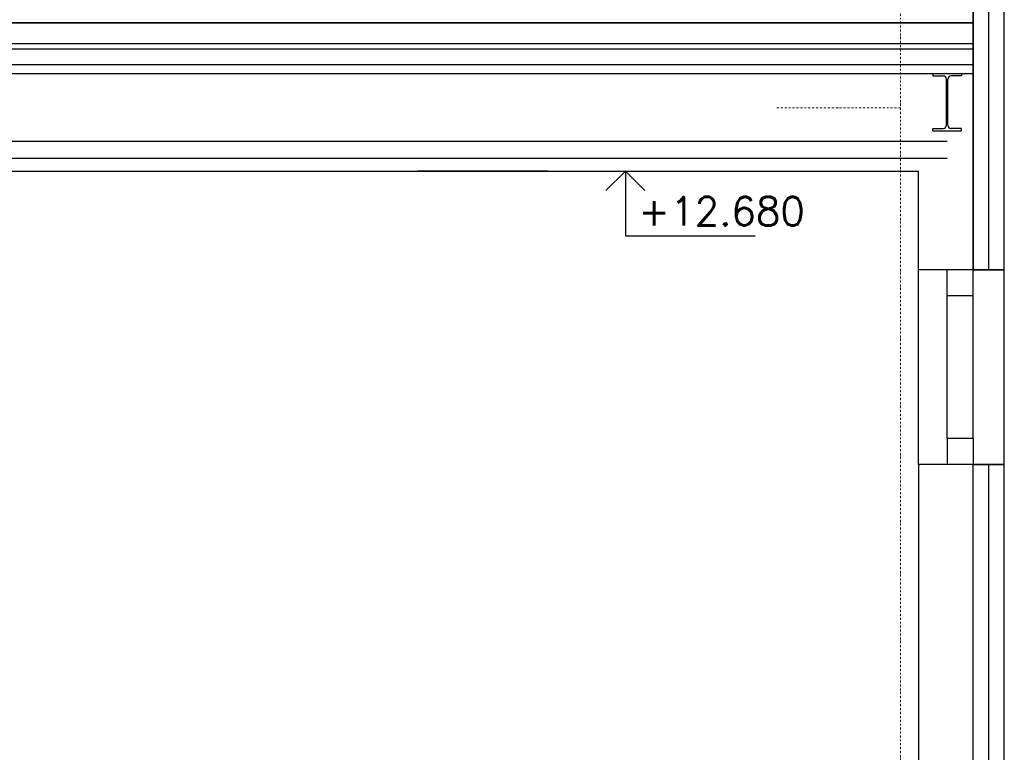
# Model space of a CAD drawing. Header units: millimetres. Extents: x 6435372 to 7248404, y 1559872 to 1886246.
# Tile 115 of 208: x 6983335 to 6987127, y 1640371 to 1643191. Entities that reach past the tile are written whole.
import ezdxf

# ---------------------------------------------------------------- set-up
doc = ezdxf.new("R2010")
doc.units = ezdxf.units.MM
doc.linetypes.add('DASHDOT', pattern=[1, 0.5, -0.25, 0, -0.25])
doc.layers.add('Popisky', color=7, linetype='Continuous')
doc.layers.add('Stavba', color=152, linetype='Continuous')
doc.layers.add('VZT', color=130, linetype='Continuous', lineweight=40)
doc.styles.get("Standard").update_dxf_attribs({"font": 'romans.shx'})

# ---------------------------------------------------------------- blocks, each defined once
blk = doc.blocks.new('*U1075')
at = {"color": 0, "linetype": 'ByBlock', "lineweight": -2}
blk.add_lwpolyline([(-1.5, -1.5), (0, 0), (1.5, -1.5), (0, 0), (0, -5), (10, -5)], dxfattribs=at)

msp = doc.modelspace()

# ---------------------------------------------------------------- linework, layer by layer
at = {"layer": 'Stavba'}
for p, q in [((6987006.7, 1643178.7), (6987006.7, 1643508.7)), ((6987006.7, 1643508.7), (6987006.7, 1643178.7)), ((6987066.7, 1642228.7), (6987066.7, 1643508.7)), ((6987126.7, 1642228.7), (6987126.7, 1643508.7)), ((6987006.7, 1643178.7), (6983026.7, 1643178.7)), ((6983126.7, 1643178.7), (6987006.7, 1643178.7)), ((6987006.7, 1643178.7), (6987006.7, 1643018.7)), ((6987006.7, 1642228.7), (6987006.7, 1643178.7)), ((6987006.7, 1643178.7), (6987006.7, 1642228.7)), ((6987006.7, 1643098.7), (6983026.7, 1643098.7)), ((6983026.7, 1643078.7), (6987006.7, 1643078.7)), ((6983026.7, 1643018.7), (6987006.7, 1643018.7)), ((6983026.7, 1642983.7), (6987006.7, 1642983.7)), ((6986851.7, 1642983.7), (6986961.7, 1642983.7)), ((6986851.7, 1642983.7), (6986851.7, 1642974.5)), ((6986851.7, 1642974.5), (6986891.8, 1642974.5)), ((6986961.7, 1642974.5), (6986921.7, 1642974.5)), ((6986961.7, 1642983.7), (6986961.7, 1642974.5)), ((6986903.8, 1642784.9), (6986903.8, 1642962.5)), ((6986909.7, 1642784.9), (6986909.7, 1642962.5)), ((6986851.7, 1642763.7), (6986851.7, 1642772.9)), ((6986851.7, 1642772.9), (6986891.8, 1642772.9)), ((6986851.7, 1642763.7), (6986961.7, 1642763.7)), ((6986961.7, 1642772.9), (6986921.7, 1642772.9)), ((6986961.7, 1642763.7), (6986961.7, 1642772.9)), ((6983026.7, 1642723.7), (6986906.7, 1642723.7)), ((6983026.7, 1642658.7), (6986906.7, 1642658.7)), ((6983026.7, 1642608.7), (6986796.7, 1642608.7)), ((6985369, 1642608.7), (6984869, 1642608.7)), ((6986796.7, 1642228.7), (6986796.7, 1642608.7)), ((6986796.7, 1641478.7), (6986796.7, 1642228.7)), ((6987126.7, 1642228.7), (6986796.7, 1642228.7)), ((6986906.7, 1642128.7), (6986906.7, 1642228.7)), ((6987006.7, 1642128.7), (6987006.7, 1642228.7)), ((6987006.7, 1642228.7), (6987126.7, 1642228.7)), ((6987126.7, 1641478.7), (6987126.7, 1642228.7)), ((6986906.7, 1641578.7), (6986906.7, 1642128.7)), ((6987006.7, 1642128.7), (6986906.7, 1642128.7)), ((6987006.7, 1641578.7), (6987006.7, 1642128.7)), ((6987006.7, 1641578.7), (6986906.7, 1641578.7)), ((6986906.7, 1641578.7), (6986906.7, 1641478.7)), ((6987006.7, 1641578.7), (6987006.7, 1641478.7)), ((6987126.7, 1641478.7), (6986796.7, 1641478.7)), ((6986796.7, 1641478.7), (6986796.7, 1639828.7)), ((6987006.7, 1639828.7), (6987006.7, 1641478.7)), ((6987006.7, 1641478.7), (6987126.7, 1641478.7)), ((6987066.7, 1639828.7), (6987066.7, 1641478.7)), ((6987126.7, 1639828.7), (6987126.7, 1641478.7))]:
    msp.add_line(p, q, dxfattribs=at)
for centre, start, end in [((6986891.8, 1642962.5), 0, 90), ((6986921.7, 1642962.5), 90, 180), ((6986891.8, 1642784.9), 270, 0), ((6986921.7, 1642784.9), 180, 270)]:
    msp.add_arc(centre, 12, start, end, dxfattribs=at)
at = {"layer": 'VZT', "color": 120, "linetype": 'DASHDOT', "lineweight": 9, "ltscale": 15}
for p, q in [((6986726.7, 1643576.4), (6986726.7, 1632852.4)), ((6986726.7, 1642852.4), (6986248, 1642852.4))]:
    msp.add_line(p, q, dxfattribs=at)

# ---------------------------------------------------------------- block references
at = {"layer": 'Popisky'}
ref = msp.add_blockref('*U1075', (6985667.7, 1642608.7), dxfattribs=dict(at, xscale=50, yscale=50, zscale=50))
ref.add_attrib('Výška', '+12.680', (6985717.7, 1642398.7), dxfattribs={"layer": '0', "color": 0, "linetype": 'ByBlock', "lineweight": -2, "height": 110})

doc.saveas('drawing.dxf')
